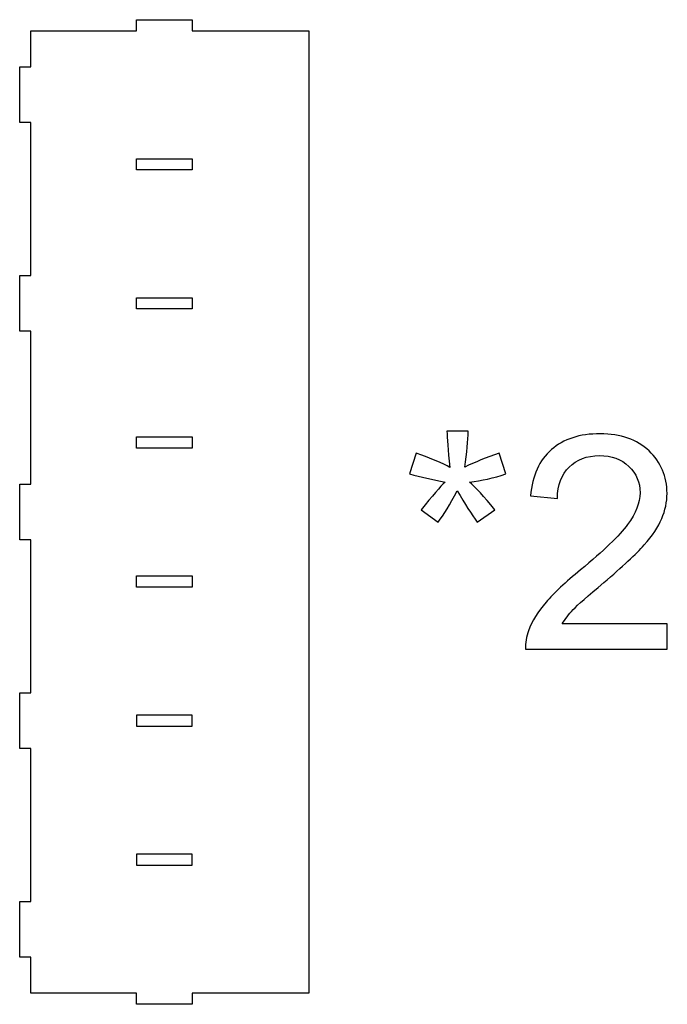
# Model space of a CAD drawing. Header units: millimetres. Extents: x -1146 to 1019, y -763 to 979.
# Tile 14 of 143: x -767 to -749, y -476 to -448. Entities that reach past the tile are written whole.
import ezdxf

# ---------------------------------------------------------------- set-up
doc = ezdxf.new("R2010")
doc.units = ezdxf.units.MM
doc.header["$MEASUREMENT"] = 0
doc.layers.add('Layer 1', color=7, linetype='Continuous')

msp = doc.modelspace()

# ---------------------------------------------------------------- linework, layer by layer
at = {"layer": 'Layer 1', "lineweight": 25}
for points, knots in [([(-766.9765, -448.3999), (-766.9765, -448.3999), (-766.9765, -449.4223), (-766.9765, -449.4223), (-766.9765, -449.4223), (-766.9765, -449.4223), (-767.2911, -449.4223), (-767.2911, -449.4223), (-767.2911, -449.4223), (-767.2911, -449.4223), (-767.2911, -450.9949), (-767.2911, -450.9949), (-767.2911, -450.9949), (-767.2911, -450.9949), (-766.9765, -450.9949), (-766.9765, -450.9949), (-766.9765, -450.9949), (-766.9765, -450.9949), (-766.9765, -455.32), (-766.9765, -455.32), (-766.9765, -455.32), (-766.9765, -455.32), (-767.2911, -455.32), (-767.2911, -455.32), (-767.2911, -455.32), (-767.2911, -455.32), (-767.2911, -456.8926), (-767.2911, -456.8926), (-767.2911, -456.8926), (-767.2911, -456.8926), (-766.9765, -456.8926), (-766.9765, -456.8926), (-766.9765, -456.8926), (-766.9765, -456.8926), (-766.9765, -461.2177), (-766.9765, -461.2177), (-766.9765, -461.2177), (-766.9765, -461.2177), (-767.2911, -461.2177), (-767.2911, -461.2177), (-767.2911, -461.2177), (-767.2911, -461.2177), (-767.2911, -462.7903), (-767.2911, -462.7903), (-767.2911, -462.7903), (-767.2911, -462.7903), (-766.9765, -462.7903), (-766.9765, -462.7903), (-766.9765, -462.7903), (-766.9765, -462.7903), (-766.9765, -467.1154), (-766.9765, -467.1154), (-766.9765, -467.1154), (-766.9765, -467.1154), (-767.2911, -467.1154), (-767.2911, -467.1154), (-767.2911, -467.1154), (-767.2911, -467.1154), (-767.2911, -468.6882), (-767.2911, -468.6882), (-767.2911, -468.6882), (-767.2911, -468.6882), (-766.9765, -468.6882), (-766.9765, -468.6882), (-766.9765, -468.6882), (-766.9765, -468.6882), (-766.9765, -473.0131), (-766.9765, -473.0131), (-766.9765, -473.0131), (-766.9765, -473.0131), (-767.2911, -473.0131), (-767.2911, -473.0131), (-767.2911, -473.0131), (-767.2911, -473.0131), (-767.2911, -474.5859), (-767.2911, -474.5859), (-767.2911, -474.5859), (-767.2911, -474.5859), (-766.9765, -474.5859), (-766.9765, -474.5859), (-766.9765, -474.5859), (-766.9765, -474.5859), (-766.9765, -475.6081), (-766.9765, -475.6081), (-766.9765, -475.6081), (-766.9765, -475.6081), (-763.9883, -475.6081), (-763.9883, -475.6081), (-763.9883, -475.6081), (-763.9883, -475.6081), (-763.9883, -475.9226), (-763.9883, -475.9226), (-763.9883, -475.9226), (-763.9883, -475.9226), (-762.4156, -475.9226), (-762.4156, -475.9226), (-762.4156, -475.9226), (-762.4156, -475.9226), (-762.4156, -475.6081), (-762.4156, -475.6081), (-762.4156, -475.6081), (-762.4156, -475.6081), (-759.1129, -475.6081), (-759.1129, -475.6081), (-759.1129, -475.6081), (-759.1129, -475.6081), (-759.1129, -448.3999), (-759.1129, -448.3999), (-759.1129, -448.3999), (-759.1129, -448.3999), (-762.4156, -448.3999), (-762.4156, -448.3999), (-762.4156, -448.3999), (-762.4156, -448.3999), (-762.4156, -448.0854), (-762.4156, -448.0854), (-762.4156, -448.0854), (-762.4156, -448.0854), (-763.9883, -448.0854), (-763.9883, -448.0854), (-763.9883, -448.0854), (-763.9883, -448.0854), (-763.9883, -448.3999), (-763.9883, -448.3999), (-763.9883, -448.3999), (-763.9883, -448.3999), (-766.9765, -448.3999), (-766.9765, -448.3999)], [0, 0, 0, 0, 0.030303, 0.030303, 0.030303, 0.030303, 0.0606061, 0.0606061, 0.0606061, 0.0606061, 0.0909091, 0.0909091, 0.0909091, 0.0909091, 0.1212121, 0.1212121, 0.1212121, 0.1212121, 0.1515152, 0.1515152, 0.1515152, 0.1515152, 0.1818182, 0.1818182, 0.1818182, 0.1818182, 0.2121212, 0.2121212, 0.2121212, 0.2121212, 0.2424242, 0.2424242, 0.2424242, 0.2424242, 0.2727273, 0.2727273, 0.2727273, 0.2727273, 0.3030303, 0.3030303, 0.3030303, 0.3030303, 0.3333333, 0.3333333, 0.3333333, 0.3333333, 0.3636364, 0.3636364, 0.3636364, 0.3636364, 0.3939394, 0.3939394, 0.3939394, 0.3939394, 0.4242424, 0.4242424, 0.4242424, 0.4242424, 0.4545455, 0.4545455, 0.4545455, 0.4545455, 0.4848485, 0.4848485, 0.4848485, 0.4848485, 0.5151515, 0.5151515, 0.5151515, 0.5151515, 0.5454545, 0.5454545, 0.5454545, 0.5454545, 0.5757576, 0.5757576, 0.5757576, 0.5757576, 0.6060606, 0.6060606, 0.6060606, 0.6060606, 0.6363636, 0.6363636, 0.6363636, 0.6363636, 0.6666667, 0.6666667, 0.6666667, 0.6666667, 0.6969697, 0.6969697, 0.6969697, 0.6969697, 0.7272727, 0.7272727, 0.7272727, 0.7272727, 0.7575758, 0.7575758, 0.7575758, 0.7575758, 0.7878788, 0.7878788, 0.7878788, 0.7878788, 0.8181818, 0.8181818, 0.8181818, 0.8181818, 0.8484848, 0.8484848, 0.8484848, 0.8484848, 0.8787879, 0.8787879, 0.8787879, 0.8787879, 0.9090909, 0.9090909, 0.9090909, 0.9090909, 0.9393939, 0.9393939, 0.9393939, 0.9393939, 1, 1, 1, 1]), ([(-763.9883, -452.3318), (-763.9883, -452.3318), (-762.4156, -452.3318), (-762.4156, -452.3318), (-762.4156, -452.3318), (-762.4156, -452.3318), (-762.4156, -452.0172), (-762.4156, -452.0172), (-762.4156, -452.0172), (-762.4156, -452.0172), (-763.9883, -452.0172), (-763.9883, -452.0172), (-763.9883, -452.0172), (-763.9883, -452.0172), (-763.9883, -452.3318), (-763.9883, -452.3318)], [0, 0, 0, 0, 0.2, 0.2, 0.2, 0.2, 0.4, 0.4, 0.4, 0.4, 0.6, 0.6, 0.6, 0.6, 1, 1, 1, 1]), ([(-763.9883, -456.2636), (-763.9883, -456.2636), (-762.4156, -456.2636), (-762.4156, -456.2636), (-762.4156, -456.2636), (-762.4156, -456.2636), (-762.4156, -455.9491), (-762.4156, -455.9491), (-762.4156, -455.9491), (-762.4156, -455.9491), (-763.9883, -455.9491), (-763.9883, -455.9491), (-763.9883, -455.9491), (-763.9883, -455.9491), (-763.9883, -456.2636), (-763.9883, -456.2636)], [0, 0, 0, 0, 0.2, 0.2, 0.2, 0.2, 0.4, 0.4, 0.4, 0.4, 0.6, 0.6, 0.6, 0.6, 1, 1, 1, 1]), ([(-763.9883, -460.1954), (-763.9883, -460.1954), (-762.4156, -460.1954), (-762.4156, -460.1954), (-762.4156, -460.1954), (-762.4156, -460.1954), (-762.4156, -459.8808), (-762.4156, -459.8808), (-762.4156, -459.8808), (-762.4156, -459.8808), (-763.9883, -459.8808), (-763.9883, -459.8808), (-763.9883, -459.8808), (-763.9883, -459.8808), (-763.9883, -460.1954), (-763.9883, -460.1954)], [0, 0, 0, 0, 0.2, 0.2, 0.2, 0.2, 0.4, 0.4, 0.4, 0.4, 0.6, 0.6, 0.6, 0.6, 1, 1, 1, 1]), ([(-763.9883, -464.1273), (-763.9883, -464.1273), (-762.4156, -464.1273), (-762.4156, -464.1273), (-762.4156, -464.1273), (-762.4156, -464.1273), (-762.4156, -463.8127), (-762.4156, -463.8127), (-762.4156, -463.8127), (-762.4156, -463.8127), (-763.9883, -463.8127), (-763.9883, -463.8127), (-763.9883, -463.8127), (-763.9883, -463.8127), (-763.9883, -464.1273), (-763.9883, -464.1273)], [0, 0, 0, 0, 0.2, 0.2, 0.2, 0.2, 0.4, 0.4, 0.4, 0.4, 0.6, 0.6, 0.6, 0.6, 1, 1, 1, 1]), ([(-762.4156, -467.7444), (-762.4156, -467.7444), (-762.4156, -468.059), (-762.4156, -468.059), (-762.4156, -468.059), (-762.4156, -468.059), (-763.9883, -468.059), (-763.9883, -468.059), (-763.9883, -468.059), (-763.9883, -468.059), (-763.9883, -467.7444), (-763.9883, -467.7444), (-763.9883, -467.7444), (-763.9883, -467.7444), (-762.4156, -467.7444), (-762.4156, -467.7444)], [0, 0, 0, 0, 0.2, 0.2, 0.2, 0.2, 0.4, 0.4, 0.4, 0.4, 0.6, 0.6, 0.6, 0.6, 1, 1, 1, 1]), ([(-762.4156, -471.6762), (-762.4156, -471.6762), (-762.4156, -471.9909), (-762.4156, -471.9909), (-762.4156, -471.9909), (-762.4156, -471.9909), (-763.9883, -471.9909), (-763.9883, -471.9909), (-763.9883, -471.9909), (-763.9883, -471.9909), (-763.9883, -471.6762), (-763.9883, -471.6762), (-763.9883, -471.6762), (-763.9883, -471.6762), (-762.4156, -471.6762), (-762.4156, -471.6762)], [0, 0, 0, 0, 0.2, 0.2, 0.2, 0.2, 0.4, 0.4, 0.4, 0.4, 0.6, 0.6, 0.6, 0.6, 1, 1, 1, 1])]:
    msp.add_open_spline(points, degree=3, knots=knots, dxfattribs=at)
at = {"layer": 'Layer 1', "color": 250}
for points, knots in [([(-756.2652, -460.9266), (-756.2652, -460.9266), (-756.0761, -460.3424), (-756.0761, -460.3424), (-756.0761, -460.3424), (-755.6387, -460.4962), (-755.3226, -460.6288), (-755.1236, -460.7417), (-755.1236, -460.7417), (-755.1759, -460.245), (-755.2041, -459.9021), (-755.2069, -459.7158), (-755.2069, -459.7158), (-755.2069, -459.7158), (-754.6058, -459.7158), (-754.6058, -459.7158), (-754.6058, -459.7158), (-754.6142, -459.9882), (-754.6453, -460.3283), (-754.7017, -460.7375), (-754.7017, -460.7375), (-754.4181, -460.595), (-754.0935, -460.4623), (-753.728, -460.3424), (-753.728, -460.3424), (-753.728, -460.3424), (-753.539, -460.9266), (-753.539, -460.9266), (-753.539, -460.9266), (-753.8875, -461.0423), (-754.229, -461.1199), (-754.5648, -461.158), (-754.5648, -461.158), (-754.3969, -461.3033), (-754.1613, -461.5644), (-753.8565, -461.9384), (-753.8565, -461.9384), (-753.8565, -461.9384), (-754.3503, -462.2897), (-754.3503, -462.2897), (-754.3503, -462.2897), (-754.5098, -462.0724), (-754.6989, -461.7761), (-754.9162, -461.4021), (-754.9162, -461.4021), (-755.1208, -461.7902), (-755.3, -462.0865), (-755.4538, -462.2897), (-755.4538, -462.2897), (-755.4538, -462.2897), (-755.9393, -461.9384), (-755.9393, -461.9384), (-755.9393, -461.9384), (-755.6218, -461.5446), (-755.3932, -461.285), (-755.2563, -461.158), (-755.2563, -461.158), (-755.6105, -461.0889), (-755.9463, -461.0112), (-756.2652, -460.9266)], [0, 0, 0, 0, 0.0625, 0.0625, 0.0625, 0.0625, 0.125, 0.125, 0.125, 0.125, 0.1875, 0.1875, 0.1875, 0.1875, 0.25, 0.25, 0.25, 0.25, 0.3125, 0.3125, 0.3125, 0.3125, 0.375, 0.375, 0.375, 0.375, 0.4375, 0.4375, 0.4375, 0.4375, 0.5, 0.5, 0.5, 0.5, 0.5625, 0.5625, 0.5625, 0.5625, 0.625, 0.625, 0.625, 0.625, 0.6875, 0.6875, 0.6875, 0.6875, 0.75, 0.75, 0.75, 0.75, 0.8125, 0.8125, 0.8125, 0.8125, 0.875, 0.875, 0.875, 0.875, 1, 1, 1, 1]), ([(-748.9739, -465.1684), (-748.9739, -465.1684), (-748.9739, -465.8796), (-748.9739, -465.8796), (-748.9739, -465.8796), (-748.9739, -465.8796), (-752.9872, -465.8796), (-752.9872, -465.8796), (-752.9872, -465.8796), (-752.9928, -465.7004), (-752.9632, -465.5282), (-752.8997, -465.3617), (-752.8997, -465.3617), (-752.7967, -465.0894), (-752.6316, -464.8199), (-752.4044, -464.556), (-752.4044, -464.556), (-752.1772, -464.2921), (-751.8526, -463.9873), (-751.4307, -463.6416), (-751.4307, -463.6416), (-750.7745, -463.1011), (-750.3286, -462.6735), (-750.0958, -462.3575), (-750.0958, -462.3575), (-749.8615, -462.0414), (-749.7444, -461.7422), (-749.7444, -461.46), (-749.7444, -461.46), (-749.7444, -461.1651), (-749.8503, -460.9167), (-750.0619, -460.7135), (-750.0619, -460.7135), (-750.2736, -460.5117), (-750.5502, -460.4101), (-750.8902, -460.4101), (-750.8902, -460.4101), (-751.2501, -460.4101), (-751.5379, -460.5174), (-751.7538, -460.7318), (-751.7538, -460.7318), (-751.9698, -460.9449), (-752.0784, -461.2413), (-752.0812, -461.6208), (-752.0812, -461.6208), (-752.0812, -461.6208), (-752.8432, -461.5446), (-752.8432, -461.5446), (-752.8432, -461.5446), (-752.791, -460.9746), (-752.5935, -460.5399), (-752.252, -460.2408), (-752.252, -460.2408), (-751.9091, -459.9416), (-751.4505, -459.792), (-750.8733, -459.792), (-750.8733, -459.792), (-750.2919, -459.792), (-749.8305, -459.9529), (-749.4918, -460.2761), (-749.4918, -460.2761), (-749.1518, -460.5992), (-748.9824, -461), (-748.9824, -461.4769), (-748.9824, -461.4769), (-748.9824, -461.7196), (-749.0318, -461.9581), (-749.132, -462.1924), (-749.132, -462.1924), (-749.2308, -462.428), (-749.3959, -462.675), (-749.6259, -462.9346), (-749.6259, -462.9346), (-749.8573, -463.1928), (-750.2397, -463.5498), (-750.7731, -464.0014), (-750.7731, -464.0014), (-751.2204, -464.3768), (-751.5083, -464.6308), (-751.6353, -464.7648), (-751.6353, -464.7648), (-751.7623, -464.8989), (-751.8667, -465.0329), (-751.95, -465.1684), (-751.95, -465.1684), (-751.95, -465.1684), (-748.9739, -465.1684), (-748.9739, -465.1684)], [0, 0, 0, 0, 0.0434783, 0.0434783, 0.0434783, 0.0434783, 0.0869565, 0.0869565, 0.0869565, 0.0869565, 0.1304348, 0.1304348, 0.1304348, 0.1304348, 0.173913, 0.173913, 0.173913, 0.173913, 0.2173913, 0.2173913, 0.2173913, 0.2173913, 0.2608696, 0.2608696, 0.2608696, 0.2608696, 0.3043478, 0.3043478, 0.3043478, 0.3043478, 0.3478261, 0.3478261, 0.3478261, 0.3478261, 0.3913043, 0.3913043, 0.3913043, 0.3913043, 0.4347826, 0.4347826, 0.4347826, 0.4347826, 0.4782609, 0.4782609, 0.4782609, 0.4782609, 0.5217391, 0.5217391, 0.5217391, 0.5217391, 0.5652174, 0.5652174, 0.5652174, 0.5652174, 0.6086957, 0.6086957, 0.6086957, 0.6086957, 0.6521739, 0.6521739, 0.6521739, 0.6521739, 0.6956522, 0.6956522, 0.6956522, 0.6956522, 0.7391304, 0.7391304, 0.7391304, 0.7391304, 0.7826087, 0.7826087, 0.7826087, 0.7826087, 0.826087, 0.826087, 0.826087, 0.826087, 0.8695652, 0.8695652, 0.8695652, 0.8695652, 0.9130435, 0.9130435, 0.9130435, 0.9130435, 1, 1, 1, 1])]:
    msp.add_open_spline(points, degree=3, knots=knots, dxfattribs=at)

doc.saveas('drawing.dxf')
